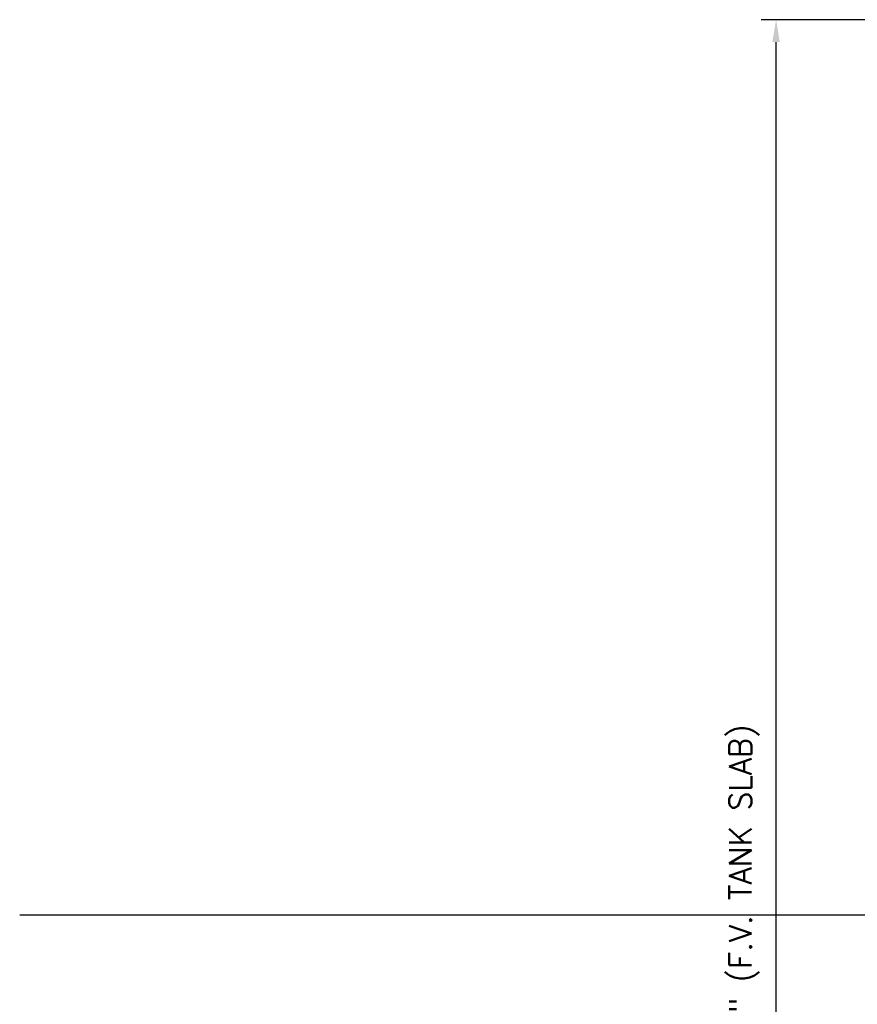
# Model space of a CAD drawing. Extents: x 2893 to 4079, y -406 to 622.
# Tile 2 of 53: x 2893 to 3061, y -32 to 166. Entities that reach past the tile are written whole.
import ezdxf

# ---------------------------------------------------------------- set-up
doc = ezdxf.new("R2010")
doc.units = 0
doc.header["$MEASUREMENT"] = 0
doc.layers.add('DIM', color=3, linetype='CONTINUOUS')
doc.layers.add('FREEZE-LINES', color=8, linetype='CONTINUOUS', plot=False)
doc.styles.add('SIMPLEX', font='simplex')
doc.dimstyles.new('DIM48', dxfattribs={"dimscale": 48, "dimtxt": 0.09375, "dimasz": 0.09375, "dimexe": 0.0625, "dimexo": 0.0625, "dimgap": 0.0625, "dimtad": 1, "dimdec": 4, "dimzin": 3, "dimdsep": 46, "dimlunit": 4, "dimtxsty": 'SIMPLEX', "dimcen": 0, "dimclrd": 3, "dimclre": 3, "dimclrt": 3, "dimadec": 0, "dimazin": 0, "dimtfac": 1, "dimtdec": 4, "dimtofl": 0, "dimtmove": 2, "dimatfit": 3, "dimfxl": 1, "dimfrac": 2, "dimtolj": 1, "dimtzin": 3, "dimarcsym": 0})

# ---------------------------------------------------------------- blocks, each defined once
blk = doc.blocks.new('*D29')
at = {"layer": 'DIM', "color": 3, "lineweight": -2, "transparency": 16777216}
for p, q in [((3206.52, 165.67), (3041.71, 165.67)), ((3044.71, -189.83), (3044.71, 161.17)), ((3206.52, -194.33), (3041.71, -194.33))]:
    blk.add_line(p, q, dxfattribs=at)
at = {"layer": 'DIM', "color": 3, "transparency": 16777216}
for points in [[(3043.96, 161.17), (3045.46, 161.17), (3044.71, 165.67)], [(3043.96, -189.83), (3045.46, -189.83), (3044.71, -194.33)]]:
    blk.add_solid(points, dxfattribs=at)
at = {"layer": 'DIM', "color": 3, "transparency": 16777216, "insert": (3038.28, -14.33), "char_height": 4.5, "attachment_point": 5, "rotation": 90, "style": 'SIMPLEX'}
blk.add_mtext('\\A1;30\'-0" (F.V. TANK SLAB)', dxfattribs=at)

msp = doc.modelspace()

# ---------------------------------------------------------------- linework, layer by layer
at = {"layer": 'FREEZE-LINES', "linetype": 'Continuous'}
msp.add_line((2892.65601, -14.31593), (4008.65601, -14.31593), dxfattribs=at)

# ---------------------------------------------------------------- dimensions: what is measured, and where the dimension line sits
at = {"layer": 'DIM'}
dim = msp.add_linear_dim(base=(3044.71241, 165.66946), p1=(3209.52491, -194.33054), p2=(3209.52491, 165.66946), angle=90, text='<> (F.V. TANK SLAB)', dimstyle='DIM48', dxfattribs=at)
dim.commit()
dim.dimension.update_dxf_attribs({"geometry": '*D29', "text_midpoint": (3038.28383, -14.33054)})

doc.saveas('drawing.dxf')
